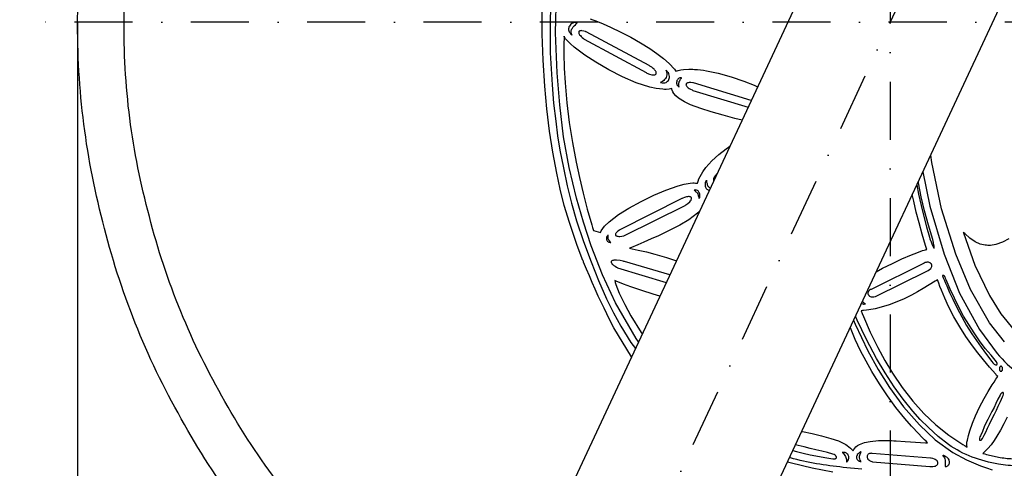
# Model space of a CAD drawing. Header units: millimetres. Extents: x -375 to 375, y -505 to 431.
# Tile 2 of 4: x -375 to 49, y -192 to 1. Entities that reach past the tile are written whole.
import ezdxf

# ---------------------------------------------------------------- set-up
doc = ezdxf.new("R2010")
doc.units = ezdxf.units.MM
doc.header["$LTSCALE"] = 5
doc.linetypes.add('ČERCHOVANÁX2', pattern=[2, 1, -0.5, 0, -0.5])
doc.layers.add('Kóty', color=2, linetype='Continuous')
doc.layers.add('Značka', color=7, linetype='Continuous')
doc.styles.get("Standard").update_dxf_attribs({"font": 'romand.shx', "height": 25})
doc.dimstyles.get("Standard").update_dxf_attribs({"dimtxt": 25, "dimasz": 30, "dimexe": 0.18, "dimexo": 0.0625, "dimgap": 12.5, "dimtad": 1, "dimdec": 0, "dimzin": 0, "dimdsep": 46, "dimtxsty": 'Standard', "dimcen": 0.09, "dimadec": 0, "dimazin": 0, "dimtfac": 1, "dimtdec": 0, "dimtofl": 0, "dimtmove": 0, "dimatfit": 3, "dimfxl": 1, "dimtolj": 1, "dimtzin": 0, "dimarcsym": 0})

# ---------------------------------------------------------------- blocks, each defined once
blk = doc.blocks.new('*D3')
at = {"layer": 'Defpoints', "color": 0, "transparency": 16777216}
for p in [(0, 375), (158.48, 339.87), (-158.48, -339.87), (0, -375), (-121.93, -407.27)]:
    blk.add_point(p, dxfattribs=at)
at = {"layer": 'Kóty', "color": 0, "lineweight": -2, "transparency": 16777216}
for p, q in [((-158.51, -339.92), (-179.74, -385.46)), ((0, -375.06), (0, -425.31))]:
    blk.add_line(p, q, dxfattribs=at)
blk.add_arc((0, 0), 425.13, 249.044, 265.956, dxfattribs=at)
at = {"layer": 'Kóty', "color": 0, "transparency": 16777216}
for points in [[(-154, -401.61), (-150.1, -392.41), (-179.67, -385.3)], [(-29.8, -419.07), (-30.16, -429.07), (0, -425.13)]]:
    blk.add_solid(points, dxfattribs=at)
at = {"layer": 'Kóty', "color": 0, "transparency": 16777216, "insert": (-86.6, -390.64), "char_height": 25, "attachment_point": 5, "rotation": 347.5}
blk.add_mtext('\\A1;25°', dxfattribs=at)
blk = doc.blocks.new('*D4')
at = {"layer": 'Defpoints', "color": 0, "transparency": 16777216}
for p in [(-350.05, 0), (350, 0), (350, -500.03)]:
    blk.add_point(p, dxfattribs=at)
at = {"layer": 'Kóty', "color": 0, "lineweight": -2, "transparency": 16777216}
for p, q in [((-350.05, -0.06), (-350.05, -500.21)), ((350, -0.06), (350, -500.21)), ((-320.05, -500.03), (320, -500.03))]:
    blk.add_line(p, q, dxfattribs=at)
at = {"layer": 'Kóty', "color": 0, "transparency": 16777216}
for points in [[(-320.05, -495.03), (-320.05, -505.03), (-350.05, -500.03)], [(320, -495.03), (320, -505.03), (350, -500.03)]]:
    blk.add_solid(points, dxfattribs=at)
at = {"layer": 'Kóty', "color": 0, "transparency": 16777216, "insert": (-0.03, -475.03), "char_height": 25, "attachment_point": 5}
blk.add_mtext('\\A1;700', dxfattribs=at)

msp = doc.modelspace()

# ---------------------------------------------------------------- linework, layer by layer
at = {"layer": 'Značka', "color": 6, "linetype": 'ČERCHOVANÁX2', "lineweight": 25, "ltscale": 5}
for p, q in [((0, 375), (0, -375)), ((158.4818, 339.8654), (-158.4818, -339.8654)), ((375, 0), (-375, 0))]:
    msp.add_line(p, q, dxfattribs=at)
at = {"layer": 'Značka', "color": 5}
for points in [[(-280.6, -209.504, -0.0344212), (-305.4, -171.017, -0.0344081), (-325.2, -129.751, -0.0344167), (-339.2, -86.154, -0.034422), (-347.7, -41.156, -0.0344239), (-350, 4.581, -0.0344186), (-346.5, 50.244, -0.0344066), (-336.9, 95.004, -0.0344079), (-321.7, 138.22, -0.0344215), (-300.8, 178.953, -0.0344123), (-275, 216.776, -0.0344159), (-244.2, 250.706, -0.0344112), (-209.5, 280.56, -0.0344102), (-171, 305.374, -0.0344135), (-129.8, 325.224, -0.0344133), (-86.2, 339.231, -0.0344178), (-41.2, 347.724, -0.0344147), (4.6, 349.97, -0.0344183), (50.2, 346.527, -0.0344185)], [(-264.5, -197.532, -0.0344091), (-287.9, -161.245, -0.0344122), (-306.6, -122.337, -0.0343888), (-319.8, -81.231, -0.0343928), (-327.9, -38.804, -0.034449), (-330, 4.32, -0.0344398), (-326.7, 47.373, -0.0344103), (-317.6, 89.575, -0.0344275), (-303.3, 130.322, -0.0344042), (-283.6, 168.727, -0.0344117), (-259.3, 204.389, -0.034409), (-230.3, 236.38, -0.0344094), (-197.5, 264.528, -0.0344108), (-161.2, 287.924, -0.0344214), (-122.3, 306.639, -0.0344114), (-81.2, 319.846, -0.034423), (-38.8, 327.854, -0.0344179), (4.3, 329.972, -0.0344171), (47.4, 326.726, -0.0344183), (89.6, 317.61, -0.0344109)], [(-102.6, -314.6012), (175.1, 280.775), (172.2, 282.633), (169.2, 284.464, 0.0360054), (136.7, 301.075, 0.0118533), (102.6, 314.601), (-175.1, -280.7754), (-172.2, -282.6332), (-169.2, -284.4635, 0.0360042), (-136.7, -301.0751), (-102.6, -314.6012)], [(-129.3, 1.421), (-128.1, 0.958), (-126.9, 0.483), (-123.7, -0.839), (-120.5, -2.237), (-116.1, -4.322), (-111.8, -6.56), (-107.6, -8.922), (-103.5, -11.484), (-100.6, -13.521), (-97.7, -15.711), (-95.2, -17.909), (-92.9, -20.349), (-92.6, -20.759), (-92.3, -21.174), (-91.8, -21.016), (-91.3, -20.87), (-90.2, -20.627), (-89.1, -20.474), (-86.8, -20.334, -0.0184232), (-84.4, -20.403, -0.0280494), (-79.2, -21.004), (-74.1, -22.09), (-68.5, -23.602), (-63.1, -25.452), (-58.7, -27.239), (-57.1709, -27.9407)], [(-63.8568, -42.275), (-66.9, -41.527), (-72, -40.218), (-77.1, -38.778), (-81.6, -37.341), (-86, -35.631), (-88.7, -34.36), (-91.2, -32.778), (-92.3, -31.879), (-93.2, -30.825), (-93.7, -30.132), (-94, -29.374), (-94.1, -29.054), (-94.1, -28.728), (-94.7, -28.843), (-95.3, -28.941), (-96.6, -29.043, -0.0204094), (-98, -29.015), (-100.8, -28.685), (-103.6, -28.066), (-109.5, -26.146), (-115.3, -23.64), (-121.2, -20.634), (-126.9, -17.293), (-131.6, -14.23), (-136.1, -10.855), (-137.8, -9.358), (-139.4, -7.717), (-139.9, -7.222), (-140.2, -6.689), (-140.4, -6.432), (-140.5, -6.17), (-140.5, -7.398), (-140.6, -8.627), (-140.6, -11.108), (-140.6, -13.59), (-140.4, -19.906), (-140.1, -26.215), (-139.3, -34.778), (-138.3, -43.308), (-136.9, -51.86), (-135.3, -60.364), (-133.9, -67.067), (-132.3, -73.736), (-130.5, -80.613), (-128.6, -87.444), (-128.2, -88.618), (-127.8, -89.792), (-124.8, -90.701)], [(-124.8, -90.701), (-124.7, -90.367), (-124.6, -90.039), (-123.1, -87.931), (-121.1, -86.158), (-117, -83.01), (-112.6, -80.246), (-107.3, -77.297), (-101.9, -74.641), (-96.7, -72.424), (-91.4, -70.612), (-88.8, -69.937), (-86.2, -69.478), (-85, -69.369, -0.0380473), (-83.9, -69.398), (-83.5, -69.448), (-83.1, -69.512), (-82.9, -69.024), (-82.7, -68.54), (-82.4, -67.577), (-81.9, -66.64), (-80.7, -64.611), (-79.4, -62.711), (-76.8, -59.799), (-73.9, -57.172), (-70.7, -54.608), (-69.0812, -53.4758)], [(14.048, -64.5131), (17, -79.405), (23.2, -100.117), (29.8, -116.808), (38.4, -132.599), (46, -142.887, 0.0616951), (55.3, -151.398)], [(-114.5, -92.06), (-88.4, -79.124), (-88.2, -78.988), (-88, -78.851), (-87.2, -78.194), (-86.4, -77.441), (-86.1, -77.103), (-85.8, -76.734), (-85.7, -76.499), (-85.6, -76.25), (-85.6, -76.098), (-85.6, -75.944), (-85.6, -75.854), (-85.6, -75.766), (-85.7, -75.687), (-85.7, -75.614), (-85.8, -75.546), (-85.8, -75.487), (-85.9, -75.433), (-86, -75.389), (-86.2, -75.33), (-86.3, -75.292), (-86.6, -75.262), (-86.9, -75.267), (-87.4, -75.321), (-87.8, -75.42), (-88.6, -75.654), (-89.4, -75.957), (-89.6, -76.047), (-89.8, -76.138), (-116.5, -89.579), (-116.6, -89.663), (-116.7, -89.747), (-117.3, -90.166), (-117.9, -90.657), (-118.1, -90.887), (-118.2, -91.142), (-118.3, -91.31), (-118.4, -91.489), (-118.4, -91.605), (-118.4, -91.722), (-118.4, -91.826), (-118.3, -91.922), (-118.2, -92.016), (-118.2, -92.095), (-118, -92.17), (-117.9, -92.229), (-117.6, -92.319), (-117.3, -92.368), (-116.9, -92.396, 0.0176471), (-116.5, -92.388), (-115.7, -92.307), (-114.9, -92.151), (-114.7, -92.106), (-114.5, -92.06)], [(51, -93.44), (48.4, -94.934), (45.5, -95.917), (43.2, -96.274, -0.0503958), (40.9, -96.184), (38.7, -95.686), (36.6, -94.794), (34.2, -93.212), (32.1, -91.216), (31.7, -90.87), (31.4, -90.52), (31.5, -90.728), (31.6, -90.936), (36.4, -104.753), (42.8, -117.935), (47.6, -125.755), (53.3, -132.867)], [(-6.3, -118.237), (16, -107.291), (16.1, -107.209), (16.3, -107.125), (16.9, -106.73), (17.4, -106.228), (17.6, -105.93), (17.8, -105.6), (17.9, -105.361), (17.9, -105.112), (17.9, -104.882), (17.9, -104.656), (17.8, -104.446), (17.7, -104.252), (17.5, -104.073), (17.4, -103.92), (17.1, -103.753), (16.8, -103.637), (16.5, -103.555), (16.1, -103.53), (15.8, -103.548), (15.5, -103.602), (15, -103.715), (14.6, -103.875), (14.5, -103.943), (14.3, -104.014), (-8.3, -115.229), (-8.4, -115.285), (-8.5, -115.344), (-8.9, -115.595), (-9.2, -115.919), (-9.4, -116.157), (-9.5, -116.423), (-9.6, -116.679), (-9.6, -116.942), (-9.6, -117.194), (-9.5, -117.435), (-9.3, -117.668), (-9.2, -117.875), (-8.9, -118.103), (-8.6, -118.277), (-8.2, -118.432), (-7.7, -118.497, 0.0528506), (-7.1, -118.475), (-6.5, -118.331), (-6.4, -118.285), (-6.3, -118.237)], [(54.9, -191.373, -0.0372887), (46.6, -190.528, -0.0517846), (35.3, -187.514, -0.0619638), (25.1, -182.094), (20.6, -178.67), (16.4, -174.83), (12.9, -171.337), (9.7, -167.687), (5.5, -162.551), (1.7, -157.187), (-2.2, -151.199), (-5.9, -145.056), (-10.3, -136.906), (-14.3, -128.52), (-14.9883, -126.7656)], [(-38.1631, -176.4515), (-37.8, -176.522), (-33.7, -177.38), (-29.6, -178.325), (-25.6, -179.441), (-22.3, -180.575), (-19.2, -182.13), (-18.5, -182.589), (-17.8, -183.094), (-17.1, -183.668), (-16.5, -184.322), (-16.3, -184.6), (-16.1, -184.886), (-15.9, -184.562), (-15.7, -184.245), (-15.3, -183.658), (-14.8, -183.137), (-14.1, -182.583), (-13.3, -182.122), (-11.1, -181.235), (-8.7, -180.74), (-5.1, -180.384, -0.0172498), (-1.4, -180.369, -0.00933335), (2.5, -180.532), (6.4, -180.8), (8.7, -180.967), (10.9, -181.129), (13, -181.26), (15.2, -181.316), (15.6, -181.316), (16, -181.313), (15.4, -180.7), (14.8, -180.084), (13.5, -178.829), (12.3, -177.557), (9.2, -174.261), (6.3, -170.865), (2.4, -166.095), (-1.2, -161.155), (-4.7, -155.974), (-8, -150.639), (-10.4, -146.219), (-12.8, -141.71), (-15.1, -136.793), (-17.2, -131.782), (-17.2535, -131.6221)], [(-42.0056, -184.6895), (-40.4, -185.105), (-37.5, -185.833), (-34.5, -186.513), (-32.1, -187.02), (-29.8, -187.48), (-27.3, -187.896), (-24.8, -188.205), (-24.3, -188.239, 0.0541854), (-23.8, -188.205), (-23.6, -188.161), (-23.5, -188.089), (-23.4, -188.026), (-23.3, -187.948), (-23.2, -187.887), (-23.2, -187.82), (-23.2, -187.75), (-23.2, -187.676), (-23.2, -187.598), (-23.2, -187.521), (-23.2, -187.406), (-23.3, -187.296), (-23.4, -187.142), (-23.5, -187.002), (-23.6, -186.845), (-23.8, -186.705), (-24.2, -186.432), (-24.7, -186.214), (-27, -185.5), (-29.5, -185.028), (-32, -184.447), (-34.5, -183.792), (-37.1, -183.154), (-39.7, -182.546), (-40.8768, -182.2695)], [(-18.8, -189.658), (-18.7, -189.611), (-18.6, -189.563), (-18.5, -189.435), (-18.4, -189.292), (-18.2, -189.06), (-18.1, -188.811), (-18, -188.425), (-17.9, -188.021), (-17.9, -187.666), (-17.9, -187.311), (-18, -186.965), (-18.1, -186.636), (-18.3, -186.33), (-18.5, -186.066), (-18.8, -185.833), (-19.2, -185.669), (-19.5, -185.573), (-19.9, -185.523), (-20.1, -185.507, 0.0206382), (-20.4, -185.513), (-20.5, -185.524), (-20.7, -185.539), (-20.6, -185.606), (-20.5, -185.674), (-20.1, -186.047), (-19.8, -186.462), (-19.6, -186.826), (-19.3, -187.214), (-19.2, -187.659), (-19, -188.12), (-18.9, -188.518), (-18.9, -188.922), (-18.8, -189.254), (-18.8, -189.584), (-18.8, -189.621), (-18.8, -189.658)], [(39.9, -185.936), (40.7, -186.18), (41.5, -186.417), (47.4, -187.69, 0.0314224), (53.4, -188.256, 0.0309338)], [(-44.2521, -189.5059), (-42.5, -190.051), (-33.7, -192.206), (-24.7, -193.815, 0.0145447)], [(-12.3, -192.77), (-20.3, -191.95, -0.0142389), (-31.8, -190.388, -0.0272328), (-43, -187.889), (-43.4329, -187.7496)]]:
    msp.add_lwpolyline(points, format="xyb", dxfattribs=at)
for points in [[(-146.2, 11.452), (-146.5, 0.563), (-146.5, -13.275), (-145.7, -27.092), (-145.1, -34.961), (-144.1, -42.808), (-143.3, -49.03), (-142.3, -55.23), (-140.8, -62.915), (-139.2, -70.553), (-137.3, -78.136), (-135.1, -85.639), (-132.1, -94.563), (-128.8, -103.393), (-125.7, -111.433), (-122.2, -119.334), (-119.2, -125.314), (-116, -131.145), (-111.7, -138.072), (-109.7816, -140.7357)], [(-108.4023, -137.7784), (-109.4, -136.452), (-118.3, -121.084), (-124, -108.958), (-128.8, -96.458), (-132.2, -86.282), (-135.2, -75.971), (-138.3, -62.772), (-140.7, -49.418), (-142.4, -35.678), (-143.5, -21.866), (-144.2, -4.707), (-143.8, 12.451)], [(-132.4, -102.721), (-134.8, -96.309), (-135.3, -95.01), (-135.8, -93.709), (-138.2, -86.413), (-140.4, -79.034), (-142.2, -72.095), (-143.7, -65.099), (-145.4, -56.09), (-146.8, -47.023), (-148, -37.355), (-148.8, -27.657), (-149.5, -16.468), (-149.9, -5.267), (-150, -3.562), (-150, -1.857), (-150, 7.24)], [(-132.4, -102.721), (-134.8, -96.309), (-135.3, -95.01), (-135.8, -93.709), (-138.2, -86.413), (-140.4, -79.034), (-142.2, -72.095), (-143.7, -65.099), (-145.4, -56.09), (-146.8, -47.023), (-148, -37.355), (-148.8, -27.657), (-149.5, -16.468), (-149.9, -5.267), (-150, -3.562), (-150, -1.857), (-150, 7.24)], [(-134.9, -0.476), (-135, -0.422), (-135.1, -0.372), (-135.2, -0.303), (-135.3, -0.252), (-135.5, -0.223), (-135.6, -0.204), (-135.9, -0.195), (-136.1, -0.226), (-136.5, -0.315), (-136.8, -0.454), (-137.2, -0.686), (-137.6, -0.976), (-137.9, -1.325), (-138.2, -1.724), (-138.4, -2.088), (-138.5, -2.476), (-138.6, -2.891), (-138.6, -3.312), (-138.5, -3.77), (-138.3, -4.202), (-138.1, -4.532), (-137.9, -4.838), (-137.7, -5.123), (-137.4, -5.385), (-137.2, -5.522), (-137.1, -5.655), (-137.1, -5.554), (-137.1, -5.452), (-137.3, -5.051), (-137.4, -4.637), (-137.4, -4.357), (-137.4, -4.075), (-137.4, -3.711), (-137.3, -3.357), (-137.1, -2.965), (-136.9, -2.599), (-136.6, -2.118), (-136.2, -1.674), (-135.6, -1.149), (-135.1, -0.637), (-135, -0.557), (-134.9, -0.476)], [(-131.8, -7.346), (-105.2, -21.825), (-105, -21.933), (-104.8, -22.04), (-103.7, -22.466), (-102.7, -22.741), (-102.2, -22.798), (-101.8, -22.793), (-101.6, -22.766), (-101.4, -22.715), (-101.2, -22.651), (-101.1, -22.562), (-101, -22.497), (-101, -22.422), (-100.9, -22.342), (-100.9, -22.256), (-100.8, -22.161), (-100.8, -22.062), (-100.8, -21.896), (-100.9, -21.732), (-100.9, -21.54), (-101, -21.355), (-101.2, -20.985), (-101.5, -20.646), (-101.7, -20.324), (-102.1, -20.025), (-102.7, -19.459), (-103.5, -18.961), (-103.7, -18.836), (-103.9, -18.713), (-131, -4.243), (-131.2, -4.182), (-131.3, -4.122), (-132, -3.878), (-132.8, -3.736), (-133.2, -3.711), (-133.5, -3.749), (-133.7, -3.799), (-133.9, -3.879), (-134, -3.948), (-134.1, -4.034), (-134.2, -4.131), (-134.2, -4.239), (-134.2, -4.363), (-134.2, -4.491), (-134.2, -4.695), (-134.2, -4.892), (-134, -5.206), (-133.8, -5.497), (-133.5, -5.864), (-133.2, -6.204), (-132.7, -6.664), (-132.2, -7.088), (-132, -7.218), (-131.8, -7.346)], [(-99, -26.01), (-98.8, -26.062), (-98.7, -26.111), (-98.3, -26.214), (-97.9, -26.265), (-97.5, -26.264), (-97.1, -26.2), (-96.6, -26.058), (-96.2, -25.836), (-95.9, -25.555), (-95.6, -25.213), (-95.4, -24.819), (-95.2, -24.39), (-95.1, -23.911), (-95.1, -23.424), (-95.2, -22.884), (-95.4, -22.368), (-95.6, -21.949), (-95.9, -21.555), (-96.1, -21.275), (-96.3, -21.012), (-96.5, -20.877), (-96.6, -20.745), (-96.6, -20.844), (-96.5, -20.943), (-96.4, -21.561), (-96.3, -22.196), (-96.3, -22.769), (-96.4, -23.333), (-96.6, -23.863), (-96.8, -24.359), (-97.2, -24.817), (-97.6, -25.219), (-98.1, -25.637), (-98.8, -25.937), (-98.9, -25.974), (-99, -26.01)], [(-89.9, -24.043), (-90, -24.026), (-90.1, -24.012), (-90.2, -23.996), (-90.4, -24.006), (-90.5, -24.032), (-90.7, -24.073), (-90.9, -24.197), (-91.2, -24.366), (-91.5, -24.622), (-91.7, -24.922), (-91.9, -25.265), (-92, -25.633), (-92.1, -26.02), (-92.1, -26.413), (-92, -26.754), (-91.9, -27.075), (-91.7, -27.317), (-91.5, -27.534), (-91.4, -27.68), (-91.2, -27.81), (-91.1, -27.875), (-91, -27.937), (-91, -27.851), (-91.1, -27.765), (-91.1, -27.345), (-91.1, -26.922), (-91.1, -26.606), (-91.1, -26.293), (-91, -25.955), (-90.9, -25.629), (-90.7, -25.299), (-90.5, -24.98), (-90.3, -24.577), (-90, -24.174), (-90, -24.109), (-89.9, -24.043)], [(-59.889, -33.7683), (-84.8, -26.267), (-85, -26.236), (-85.1, -26.206), (-85.9, -26.107), (-86.6, -26.111), (-87, -26.16), (-87.4, -26.271), (-87.6, -26.357), (-87.7, -26.471), (-87.8, -26.559), (-87.9, -26.661), (-87.9, -26.769), (-87.9, -26.885), (-88, -27.013), (-87.9, -27.14), (-87.9, -27.335), (-87.8, -27.517), (-87.6, -27.795), (-87.3, -28.043), (-87, -28.345), (-86.6, -28.616), (-86, -28.97), (-85.4, -29.282), (-85.2, -29.375), (-85, -29.467)], [(-85, -29.467), (-61.2805, -36.7515)], [(49.2, -137.884), (42.8, -129.671), (34.5, -115.319), (28.2, -99.996), (22.1, -80.517), (17.9, -60.583), (17.3982, -57.3305)], [(-74.7093, -65.5422), (-74.8, -65.642), (-75.3, -66.2), (-75.8, -66.831), (-76, -67.194), (-76.1, -67.581), (-76.1, -67.796), (-76.1, -68.015), (-76.1, -68.199), (-76.1, -68.374), (-76.0545, -68.4263)], [(-79.1, -68.206), (-79.1, -68.254), (-79.2, -68.305), (-79.3, -68.446), (-79.4, -68.605), (-79.6, -68.878), (-79.7, -69.168), (-79.8, -69.564), (-79.8, -69.969), (-79.8, -70.394), (-79.7, -70.812), (-79.6, -71.148), (-79.5, -71.467), (-79.3, -71.759), (-79, -72.014), (-78.8, -72.232), (-78.4, -72.389), (-78, -72.496), (-77.9544, -72.4996)], [(-77.5195, -71.5671), (-77.7, -71.478), (-78, -71.297), (-78.2, -71.083), (-78.4, -70.841), (-78.6, -70.573), (-78.7, -70.199), (-78.8, -69.808), (-79, -69.128), (-79, -68.441), (-79.1, -68.323), (-79.1, -68.206)], [(11.3817, -70.2296), (12.2, -74.211), (13.3, -79.033), (14.4, -83.837), (15.6, -88.319), (16.9, -92.762), (17.1, -93.45), (17.3, -94.138)], [(17.3, -94.138), (17.4, -94.251), (17.4, -94.364), (17.7, -95.175), (18, -95.975), (18.3, -96.56), (18.6, -97.131), (18.7, -97.256), (18.8, -97.367), (18.8, -97.396), (18.8, -97.42), (18.8, -97.427), (18.9, -97.43), (18.9, -97.428), (18.9, -97.423), (18.9, -97.415), (18.9, -97.405), (18.9, -97.391), (18.9, -97.375), (18.9, -97.32), (18.9, -97.264), (18.9, -97.06), (18.9, -96.858), (18.9, -96.511), (18.8, -96.166), (18.6, -94.976), (18.3, -93.794), (16.5, -87.577), (14.7, -81.371), (13.3, -75.344), (12.1, -69.256), (12.0228, -68.8552)], [(-82.4, -75.965), (-82.4, -75.945), (-82.3, -75.923), (-82.3, -75.896), (-82.3, -75.865), (-82.2, -75.816), (-82.2, -75.764), (-82.1, -75.631), (-82.1, -75.49), (-82, -75.219), (-82, -74.945), (-82, -74.515), (-82.1, -74.09), (-82.2, -73.711), (-82.4, -73.354), (-82.6, -73.075), (-82.8, -72.833), (-83.1, -72.63), (-83.4, -72.491), (-83.7, -72.435), (-83.9, -72.407), (-84.1, -72.401), (-84.3, -72.418), (-84.4, -72.436), (-84.5, -72.457), (-84.5, -72.52), (-84.4, -72.583), (-84.1, -72.783), (-83.9, -72.985), (-83.7, -73.161), (-83.5, -73.343), (-83.3, -73.539), (-83.1, -73.751), (-83, -73.952), (-82.9, -74.168), (-82.8, -74.46), (-82.7, -74.762), (-82.6, -75.27), (-82.4, -75.779), (-82.4, -75.872), (-82.4, -75.965)], [(-6.1067, -107.7239), (-3.3, -106.159), (0.9, -104.042), (5, -102.143), (9.1, -100.371), (11.5, -99.419), (13.9, -98.548), (14.6, -98.325), (15.2, -98.125), (15.5, -98.056), (15.8, -97.989), (15.5, -97.148), (15.2, -96.307), (13.8, -91.472), (12.4, -86.61), (11.2, -81.94), (10.1, -77.25), (9.4323, -74.409)], [(-82.2724, -81.7572), (-83, -82.446), (-86.7, -85.198), (-90.7, -87.529), (-95.2, -89.906), (-99.9, -92.1), (-103, -93.482), (-106.1, -94.822), (-108.8, -95.975), (-111.5, -97.156), (-111.9, -97.348), (-112.4, -97.541), (-111.8, -97.652), (-111.2, -97.765), (-109.9, -98.022), (-108.6, -98.296), (-105, -99.124), (-101.4, -100.046), (-96.4, -101.5), (-92.1375, -102.9075)], [(-121.5, -91.848), (-121.5, -91.859), (-121.5, -91.872), (-121.6, -91.904), (-121.7, -91.943), (-121.7, -92.027), (-121.8, -92.123), (-122, -92.311), (-122.1, -92.517), (-122.2, -92.802), (-122.2, -93.099), (-122.3, -93.369), (-122.3, -93.639), (-122.2, -93.859), (-122.1, -94.07), (-122, -94.274), (-121.9, -94.455), (-121.7, -94.623), (-121.5, -94.753), (-121.3, -94.837), (-121.1, -94.899), (-120.9, -94.944), (-120.7, -94.97), (-120.5, -94.978), (-120.4, -94.984), (-120.5, -94.906), (-120.6, -94.829), (-120.8, -94.474), (-121.1, -94.118), (-121.2, -93.984), (-121.3, -93.844), (-121.4, -93.755), (-121.4, -93.662), (-121.4, -93.595), (-121.5, -93.526), (-121.5, -93.431), (-121.5, -93.334), (-121.5, -93.153), (-121.5, -92.973), (-121.5, -92.504), (-121.5, -92.034), (-121.5, -91.941), (-121.5, -91.848)], [(-111.4223, -144.2533), (-119.1, -131.838), (-120.6, -128.818), (-122.1, -125.769), (-123.3, -123.396), (-124.4, -121.017), (-125.8, -118.111), (-127.1, -115.191), (-128.4, -112.337), (-129.6, -109.47), (-130.9, -106.521), (-132.1, -103.557), (-132.2, -103.139), (-132.4, -102.721)], [(-111.4223, -144.2533), (-119.1, -131.838), (-120.6, -128.818), (-122.1, -125.769), (-123.3, -123.396), (-124.4, -121.017), (-125.8, -118.111), (-127.1, -115.191), (-128.4, -112.337), (-129.6, -109.47), (-130.9, -106.521), (-132.1, -103.557), (-132.2, -103.139), (-132.4, -102.721)], [(-94.9958, -109.0356), (-114.5, -103.277), (-114.7, -103.203), (-115, -103.131), (-116.4, -102.785), (-117.9, -102.617), (-118.5, -102.608), (-119.1, -102.668), (-119.4, -102.729), (-119.7, -102.825), (-119.9, -102.901), (-120, -103), (-120.1, -103.066), (-120.1, -103.142), (-120.2, -103.22), (-120.2, -103.305), (-120.2, -103.394), (-120.2, -103.485), (-120.2, -103.584), (-120.2, -103.681), (-120.1, -103.848), (-120, -104.004), (-119.9, -104.259), (-119.6, -104.487), (-119.4, -104.691), (-119.1, -104.88), (-118.5, -105.296), (-117.9, -105.664), (-117.7, -105.777), (-117.5, -105.888)], [(-117.5, -105.888), (-96.5023, -112.2655)], [(44.6, -147.368), (44.7, -147.407), (44.7, -147.445), (45, -147.608), (45.3, -147.728), (45.5, -147.762), (45.6, -147.778), (45.7, -147.778), (45.8, -147.766), (45.8, -147.752), (45.9, -147.73), (45.9, -147.702), (45.9, -147.667), (46, -147.628), (46, -147.585), (46, -147.536), (46, -147.485), (46, -147.403), (46, -147.321), (46, -147.199), (46, -147.079), (46, -146.969), (45.9, -146.862), (45.8, -146.678), (45.7, -146.5), (43.4, -143.552), (40.9, -140.764), (38.4, -137.471), (36.1, -133.987), (33.8, -130.394), (31.6, -126.747), (29.6, -122.913), (27.6, -119.003), (25.8, -115.098), (24.1, -111.145), (23.8, -110.502), (23.6, -109.859), (23.6, -109.826), (23.5, -109.794), (23.5, -109.732), (23.5, -109.673), (23.4, -109.553), (23.3, -109.445), (23.1, -109.335), (23, -109.25), (22.9, -109.212), (22.8, -109.194), (22.7, -109.195), (22.7, -109.209), (22.6, -109.226), (22.6, -109.251), (22.6, -109.285), (22.5, -109.324), (22.5, -109.397), (22.5, -109.473), (22.5, -109.58), (22.6, -109.684), (22.6, -109.889), (22.7, -110.086), (22.8, -110.154), (22.8, -110.222), (23, -110.813), (23.3, -111.404), (23.8, -112.581), (24.3, -113.753), (25.5, -116.655), (26.9, -119.528), (28.8, -123.318), (30.8, -127.043), (32.9, -130.755), (35.2, -134.392), (37.1, -137.316), (39.1, -140.188), (41.4, -143.274), (43.8, -146.292), (44.2, -146.831), (44.6, -147.368)], [(-99.2658, -118.1903), (-102.2, -117.321), (-107, -115.79), (-111.7, -114.143), (-114.9, -112.966), (-118.1, -111.737), (-118.4, -111.605), (-118.7, -111.473), (-118.5, -112.337), (-118.2, -113.198), (-117.5, -115.022), (-116.8, -116.821), (-114.4, -121.822), (-111.7, -126.666), (-107.3, -133.799), (-106.8435, -134.4365)], [(33.1, -183.205), (33.1, -183.062), (33, -182.917), (33, -182.741), (33, -182.564), (33, -182.285), (33, -182.007), (33, -181.098), (33.2, -180.195), (33.7, -178.184), (34.3, -176.209), (35.4, -172.96), (36.7, -169.775), (38.5, -165.995), (40.4, -162.299), (42.1, -159.305), (43.9, -156.375), (44.7, -155.179), (45.5, -153.996), (45.9, -153.404), (46.3, -152.813), (45.8, -152.292), (45.4, -151.771), (42.7, -148.742), (40.1, -145.642), (37.7, -142.618), (35.4, -139.524), (32.6, -135.497), (29.9, -131.354), (27.4, -127.015), (25.1, -122.556), (23.5, -119.064), (22, -115.51), (21.4, -114.05), (20.9, -112.58), (20.6, -111.834), (20.4, -111.087), (19.9, -111.379), (19.4, -111.671), (16.8, -113.289), (14.1, -114.878), (11.7, -116.304), (9.2, -117.667), (6, -119.247), (2.8, -120.671), (-0.5, -121.928), (-3.9, -122.955), (-6.5, -123.591), (-9.2, -124.066), (-10.3, -124.22), (-11.5, -124.344), (-12, -124.397), (-12.6, -124.445), (-12.1, -125.703), (-11.6, -126.96), (-8.6, -133.686), (-5.4, -140.285), (-2.3, -145.922), (1, -151.41), (5.1, -157.593), (9.7, -163.464), (14.4, -168.705), (19.6, -173.553), (25.2, -178.127), (31.3, -182.14), (32.2, -182.676), (33.1, -183.205)], [(-12.4132, -121.2447), (-12.2, -121.379), (-11.8, -121.502), (-11.6, -121.549), (-11.4, -121.568), (-11.2, -121.565), (-11, -121.539), (-10.9, -121.516), (-10.7, -121.489), (-10.8, -121.46), (-10.8, -121.431), (-11, -121.276), (-11.2, -121.118), (-11.4, -120.995), (-11.6, -120.871), (-11.7, -120.737), (-11.9, -120.598), (-12, -120.478), (-12.035, -120.4339)], [(-15.7874, -128.4788), (-15.1, -130.171), (-9.6, -141.66), (-5.2, -149.726), (-0.3, -157.524), (5.7, -165.907), (12.6, -173.667), (19.4, -180.033), (27, -185.481), (32.8, -188.742), (38.9, -191.353), (41.4, -192.219), (43.9, -192.96)], [(47.7, -150.568), (47.7, -150.566), (47.7, -150.564), (47.8, -150.545), (47.9, -150.51), (48, -150.451), (48.1, -150.375), (48.1, -150.266), (48.2, -150.146), (48.3, -150.001), (48.3, -149.85), (48.3, -149.663), (48.3, -149.474), (48.3, -149.273), (48.3, -149.075), (48.3, -148.927), (48.2, -148.787), (48.1, -148.682), (48.1, -148.585), (48, -148.516), (47.9, -148.46), (47.9, -148.435), (47.8, -148.416), (47.8, -148.403), (47.7, -148.396), (47.7, -148.395), (47.7, -148.395), (47.7, -148.395), (47.7, -148.396), (47.6, -148.399), (47.6, -148.405), (47.5, -148.424), (47.5, -148.451), (47.4, -148.511), (47.3, -148.585), (47.2, -148.693), (47.2, -148.813), (47.1, -148.956), (47.1, -149.105), (47, -149.288), (47, -149.474), (47, -149.68), (47.1, -149.882), (47.1, -150.029), (47.2, -150.17), (47.2, -150.277), (47.3, -150.375), (47.4, -150.435), (47.4, -150.487), (47.5, -150.516), (47.5, -150.538), (47.6, -150.554), (47.7, -150.564), (47.7, -150.566), (47.7, -150.568)], [(39.8, -179.355), (39.8, -179.268), (39.9, -179.181), (40.5, -178.023), (41.1, -176.848), (41.9, -175.062), (42.8, -173.278), (43.8, -171.153), (44.9, -169.018), (45.7, -167.268), (46.5, -165.531), (47.5, -163.591), (48.4, -161.59), (48.6, -161.036), (48.7, -160.466), (48.7, -160.261), (48.7, -160.056), (48.7, -159.96), (48.7, -159.868), (48.6, -159.832), (48.6, -159.799), (48.6, -159.773), (48.6, -159.75), (48.6, -159.731), (48.5, -159.718), (48.5, -159.71), (48.5, -159.708), (48.4, -159.71), (48.4, -159.716), (48.3, -159.735), (48.3, -159.763), (48.1, -159.824), (48.1, -159.896), (47.9, -160), (47.8, -160.113), (47.5, -160.448), (47.3, -160.807), (46.3, -162.545), (45.5, -164.361), (44.7, -166.131), (43.7, -167.875), (42.9, -169.614), (42, -171.365), (41.2, -172.93), (40.5, -174.504), (39.7, -176.424), (38.8, -178.348), (38.6, -178.839), (38.4, -179.348), (38.4, -179.569), (38.4, -179.792), (38.4, -179.904), (38.4, -180.012), (38.5, -180.077), (38.5, -180.137), (38.5, -180.184), (38.6, -180.223), (38.6, -180.252), (38.7, -180.271), (38.8, -180.279), (38.8, -180.276), (38.9, -180.263), (39, -180.24), (39.1, -180.188), (39.2, -180.122), (39.3, -180.025), (39.4, -179.918), (39.5, -179.715), (39.7, -179.497), (39.7, -179.426), (39.8, -179.355)], [(50.3, -170.274), (48.9, -173.247), (47.5, -175.938), (45.9, -178.553), (44.7, -180.418), (43.4, -182.212), (42, -183.893), (40.4, -185.441), (40.1, -185.69), (39.9, -185.936)], [(-12.6, -185.197), (-12.7, -185.221), (-12.8, -185.247), (-13, -185.373), (-13.3, -185.535), (-13.6, -185.795), (-13.9, -186.096), (-14.2, -186.432), (-14.3, -186.799), (-14.5, -187.118), (-14.5, -187.452), (-14.6, -187.725), (-14.5, -187.997), (-14.4, -188.262), (-14.3, -188.507), (-14.1, -188.753), (-13.9, -188.957), (-13.7, -189.1), (-13.4, -189.219), (-13.2, -189.321), (-12.9, -189.403), (-12.8, -189.441), (-12.6, -189.476), (-12.7, -189.386), (-12.7, -189.296), (-13, -188.835), (-13.1, -188.346), (-13.2, -187.952), (-13.2, -187.551), (-13.2, -187.114), (-13.1, -186.686), (-13, -186.313), (-12.8, -185.945), (-12.7, -185.618), (-12.6, -185.282), (-12.6, -185.24), (-12.6, -185.197)], [(-7.6, -189.551), (17, -191.596), (17.2, -191.614), (17.4, -191.629), (18.3, -191.635), (19.1, -191.499), (19.5, -191.373), (19.8, -191.186), (20.1, -191.03), (20.2, -190.841), (20.4, -190.65), (20.5, -190.438), (20.5, -190.276), (20.5, -190.11), (20.5, -189.941), (20.5, -189.775), (20.4, -189.543), (20.3, -189.327), (20.1, -189.044), (19.8, -188.804), (19.4, -188.558), (19, -188.363), (18.3, -188.124), (17.6, -187.983), (17.4, -187.958), (17.3, -187.936), (-7.8, -185.924), (-8, -185.912), (-8.1, -185.903), (-8.5, -185.913), (-9, -186.018), (-9.3, -186.135), (-9.5, -186.301), (-9.7, -186.488), (-9.8, -186.707), (-9.9, -186.944), (-10, -187.195), (-10, -187.462), (-9.9, -187.726), (-9.8, -188.058), (-9.6, -188.363), (-9.3, -188.725), (-9, -189.021), (-8.4, -189.314), (-7.9, -189.495), (-7.7, -189.524), (-7.6, -189.551)], [(23.6, -191.587), (23.7, -191.589), (23.8, -191.589), (24, -191.569), (24.2, -191.521), (24.5, -191.439), (24.7, -191.323), (24.9, -191.145), (25.1, -190.929), (25.3, -190.68), (25.4, -190.407), (25.5, -190.108), (25.5, -189.799), (25.5, -189.467), (25.4, -189.141), (25.3, -188.728), (25.1, -188.346), (24.8, -187.948), (24.4, -187.608), (24, -187.35), (23.6, -187.134), (23.3, -186.991), (23, -186.87), (22.8, -186.813), (22.6, -186.759), (22.7, -186.842), (22.7, -186.926), (23.1, -187.389), (23.3, -187.888), (23.5, -188.334), (23.6, -188.794), (23.7, -189.326), (23.7, -189.863), (23.7, -190.323), (23.7, -190.783), (23.6, -191.145), (23.6, -191.507), (23.6, -191.547), (23.6, -191.587)]]:
    msp.add_lwpolyline(points, dxfattribs=at)

# ---------------------------------------------------------------- dimensions: what is measured, and where the dimension line sits
at = {"layer": 'Kóty'}
dim = msp.add_angular_dim_2l(base=(-121.9282, -407.2686), line1=((0, 375), (0, -375)), line2=((158.4818, 339.8654), (-158.4818, -339.8654)), dimstyle='Standard', dxfattribs=at)
dim.commit()
dim.dimension.update_dxf_attribs({"geometry": '*D3', "text_midpoint": (-86.6037, -390.6438)})
dim = msp.add_linear_dim(base=(350, -500.0294), p1=(-350.0536, 0), p2=(350, 0), dimstyle='Standard', dxfattribs=at)
dim.commit()
dim.dimension.update_dxf_attribs({"geometry": '*D4', "text_midpoint": (-0.0268, -475.0294)})

doc.saveas('drawing.dxf')
